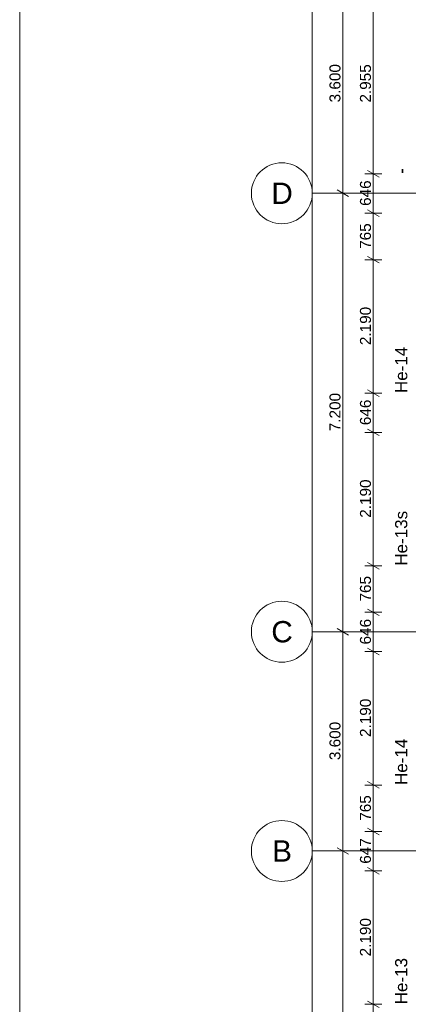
# Model space of a CAD drawing. Header units: millimetres. Extents: x 10 to 584, y 10 to 831.
# Tile 5 of 61: x 10 to 74, y 306 to 468. Entities that reach past the tile are written whole.
import ezdxf
from ezdxf.xclip import XClip

# ---------------------------------------------------------------- set-up
doc = ezdxf.new("R2010")
doc.units = ezdxf.units.MM
doc.header["$MEASUREMENT"] = 0
doc.header["$XCLIPFRAME"] = 0
doc.linetypes.add('B0204', pattern=[13, 10, -1, 1, -1])
for name, color, linetype in [('21 Buitenwanden Raamlabels', 7, 'Continuous'), ('A Stramien', 7, 'Continuous'), ('Maatvoering 1_ 50_100', 7, 'Continuous')]:
    doc.layers.add(name, color=color, linetype=linetype)
doc.styles.add('GENERATED_STYLE_1', font='txt')

# ---------------------------------------------------------------- blocks, each defined once
blk = doc.blocks.new('Drawing_2_2', base_point=(78, 259.19))
at = {"layer": 'A Stramien', "color": 9, "linetype": 'B0204', "lineweight": 0}
for p, q in [((68, 439.19), (58, 439.19)), ((68, 439.19), (520.56, 439.19)), ((68, 367.19), (58, 367.19)), ((68, 367.19), (520.56, 367.19)), ((68, 331.19), (58, 331.19)), ((68, 331.19), (520.56, 331.19))]:
    blk.add_line(p, q, dxfattribs=at)
at = {"layer": 'A Stramien', "color": 2, "linetype": 'Continuous', "lineweight": 0, "flags": 128}
for points in [[(58, 439.19, 1), (48, 439.19, 1)], [(58, 367.19, 1), (48, 367.19, 1)], [(58, 331.19, 1), (48, 331.19, 1)]]:
    blk.add_lwpolyline(points, format="xyb", close=True, dxfattribs=at)
at = {"layer": 'A Stramien', "color": 9, "linetype": 'B0204', "lineweight": 0}
for p in [(68, 439.19), (68, 439.19), (68, 367.19), (68, 367.19), (68, 331.19), (68, 331.19)]:
    blk.add_point(p, dxfattribs=at)
at = {"layer": 'Maatvoering 1_ 50_100', "color": 1, "linetype": 'Continuous', "lineweight": 0}
for p, q in [((58, 255.95), (58, 766.43)), ((63, 439.19), (63, 475.19)), ((68, 442.38), (68, 471.93)), ((69.41, 442.38), (66.59, 442.38)), ((67.06, 442.93), (68.94, 441.84)), ((68, 435.93), (68, 442.38)), ((64.41, 439.19), (61.59, 439.19)), ((62.06, 439.73), (63.94, 438.65)), ((63, 367.19), (63, 439.19)), ((69.41, 435.93), (66.59, 435.93)), ((67.06, 436.47), (68.94, 435.39)), ((68, 428.28), (68, 435.93)), ((67.06, 428.82), (68.94, 427.74)), ((69.41, 428.28), (66.59, 428.28)), ((68, 406.38), (68, 428.28)), ((69.41, 406.38), (66.59, 406.38)), ((67.06, 406.92), (68.94, 405.84)), ((68, 399.93), (68, 406.38)), ((69.41, 399.93), (66.59, 399.93)), ((67.06, 400.47), (68.94, 399.39)), ((68, 378.03), (68, 399.93)), ((67.06, 378.57), (68.94, 377.49)), ((69.41, 378.03), (66.59, 378.03)), ((68, 370.38), (68, 378.03)), ((69.41, 370.38), (66.59, 370.38)), ((67.06, 370.92), (68.94, 369.84)), ((68, 363.92), (68, 370.38)), ((64.41, 367.19), (61.59, 367.19)), ((62.06, 367.73), (63.94, 366.65)), ((63, 331.19), (63, 367.19)), ((69.41, 363.92), (66.59, 363.92)), ((67.06, 364.47), (68.94, 363.38)), ((68, 342.02), (68, 363.92)), ((69.41, 342.02), (66.59, 342.02)), ((67.06, 342.57), (68.94, 341.48)), ((68, 334.38), (68, 342.02)), ((67.06, 334.92), (68.94, 333.83)), ((69.41, 334.38), (66.59, 334.38)), ((68, 327.91), (68, 334.38)), ((62.06, 331.73), (63.94, 330.65)), ((64.41, 331.19), (61.59, 331.19)), ((63, 259.19), (63, 331.19)), ((67.06, 328.45), (68.94, 327.37)), ((69.41, 327.91), (66.59, 327.91)), ((68, 306.01), (68, 327.91)), ((69.41, 306.01), (66.59, 306.01)), ((67.06, 306.55), (68.94, 305.47)), ((68, 298.37), (68, 306.01))]:
    blk.add_line(p, q, dxfattribs=at)
at = {"layer": '21 Buitenwanden Raamlabels', "color": 2, "linetype": 'Continuous', "lineweight": 0, "char_height": 2, "attachment_point": 7, "rotation": 90, "style": 'GENERATED_STYLE_1'}
for s, insert in [('\\A1;{\\pql;\\fArial|b0|i0|c0|p38;-}', (73.57, 442.38)), ('\\A1;{\\pql;\\fArial|b0|i0|c0|p38;He-14}', (73.61, 406.38)), ('\\A1;{\\pql;\\fArial|b0|i0|c0|p38;He-13s}', (73.61, 378.03)), ('\\A1;{\\pql;\\fArial|b0|i0|c0|p38;He-14}', (73.61, 342.02)), ('\\A1;{\\pql;\\fArial|b0|i0|c0|p38;He-13}', (73.61, 306.01))]:
    blk.add_mtext(s, dxfattribs=dict(at, insert=insert))
at = {"layer": 'A Stramien', "color": 2, "linetype": 'Continuous', "lineweight": 0, "char_height": 3.5, "attachment_point": 1, "style": 'GENERATED_STYLE_1'}
for s, insert in [('\\A1;{\\pql;\\pt0;\\fArial|b0|i0|c0|p38;D}', (51.27, 440.94)), ('\\A1;{\\pql;\\pt0;\\fArial|b0|i0|c0|p38;C}', (51.27, 368.94)), ('\\A1;{\\pql;\\pt0;\\fArial|b0|i0|c0|p38;B}', (51.4, 332.94))]:
    blk.add_mtext(s, dxfattribs=dict(at, insert=insert))
at = {"layer": 'Maatvoering 1_ 50_100', "color": 2, "linetype": 'Continuous', "lineweight": 0, "char_height": 1.8, "attachment_point": 7, "rotation": 90, "style": 'GENERATED_STYLE_1'}
for s, insert, width in [('\\A1;{\\pql;\\fArial|b0|i0|c0|p38;3.600}', (62.64, 454.11), 6.155), ('\\A1;{\\pql;\\fArial|b0|i0|c0|p38;2.955}', (67.64, 454.08), 6.155), ('\\A1;{\\pql;\\fArial|b0|i0|c0|p38;646}', (67.64, 437.11), 4.0978), ('\\A1;{\\pql;\\fArial|b0|i0|c0|p38;765}', (67.64, 430.06), 4.0978), ('\\A1;{\\pql;\\fArial|b0|i0|c0|p38;2.190}', (67.64, 414.25), 6.155), ('\\A1;{\\pql;\\fArial|b0|i0|c0|p38;7.200}', (62.64, 400.11), 6.155), ('\\A1;{\\pql;\\fArial|b0|i0|c0|p38;646}', (67.64, 401.11), 4.0978), ('\\A1;{\\pql;\\fArial|b0|i0|c0|p38;2.190}', (67.64, 385.9), 6.155), ('\\A1;{\\pql;\\fArial|b0|i0|c0|p38;765}', (67.64, 372.15), 4.0978), ('\\A1;{\\pql;\\fArial|b0|i0|c0|p38;646}', (67.64, 365.1), 4.0978), ('\\A1;{\\pql;\\fArial|b0|i0|c0|p38;2.190}', (67.64, 349.9), 6.155), ('\\A1;{\\pql;\\fArial|b0|i0|c0|p38;3.600}', (62.64, 346.11), 6.155), ('\\A1;{\\pql;\\fArial|b0|i0|c0|p38;765}', (67.64, 336.15), 4.0978), ('\\A1;{\\pql;\\fArial|b0|i0|c0|p38;647}', (67.64, 329.09), 4.0978), ('\\A1;{\\pql;\\fArial|b0|i0|c0|p38;2.190}', (67.64, 313.88), 6.155)]:
    blk.add_mtext(s, dxfattribs=dict(at, insert=insert, width=width))

msp = doc.modelspace()

# ---------------------------------------------------------------- linework, layer by layer
at = {"color": 1, "linetype": 'Continuous', "lineweight": 0, "flags": 128}
msp.add_lwpolyline([(10, 10), (584, 10), (584, 831), (10, 831)], close=True, dxfattribs=at)

# ---------------------------------------------------------------- next in the draw order: block references
at = {"color": 4, "linetype": 'Continuous', "lineweight": 0}
ref = msp.add_blockref('Drawing_2_2', (78, 259.19), dxfattribs=at)
XClip(ref).set_block_clipping_path([(30, 141.736842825), (586.5626696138, 807.8168177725)])

doc.saveas('drawing.dxf')
